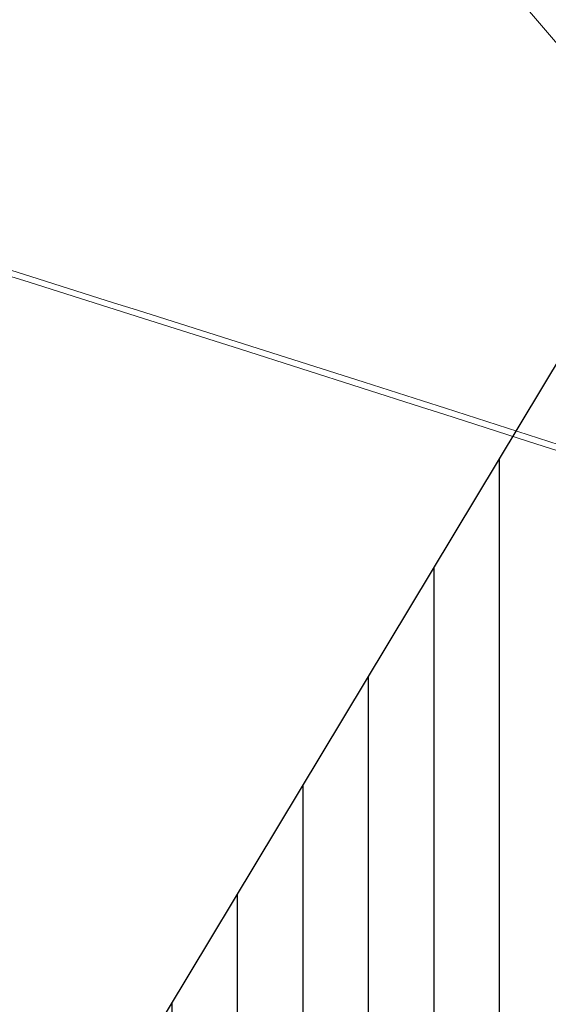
# Model space of a CAD drawing. Extents: x 148869 to 161638, y 453607 to 469810.
# Tile 147 of 256: x 151730 to 151971, y 463628 to 464079. Entities that reach past the tile are written whole.
import ezdxf

# ---------------------------------------------------------------- set-up
doc = ezdxf.new("R2010")
doc.units = 0
doc.layers.add('2024', color=160, linetype='CONTINUOUS')
doc.layers.add('2024 hatch', color=160, linetype='CONTINUOUS')
doc.layers.add('B-RO-VH-VERHARDING_BEDRIJFSVLOERPLAAT-GV', color=251, linetype='CONTINUOUS', lineweight=18)
doc.layers.add('B-RO-VH-VERHARDING_HALFVERHARDING-GV', color=251, linetype='CONTINUOUS', lineweight=18)

msp = doc.modelspace()

# ---------------------------------------------------------------- hatches: boundary and pattern name
at = {"layer": '2024 hatch'}
h = msp.add_hatch(dxfattribs=at)
h.set_pattern_fill('ANSI31', color=256, scale=29.988, angle=45)
h.set_pattern_definition([(90, (0, 0), (-29.988, 0), [])])
h.paths.add_polyline_path([(153060.97, 462471.33), (152787.39, 462332.45), (152683.96, 462314.58), (152571.59, 462395.32), (152563.82, 462406.18), (152398.44, 462422.66), (152151.13, 462555.77), (152130.97, 462967.46), (151963.51, 463060.43), (151619.43, 463158.93), (151635.54, 463357.09), (152009.16, 463977.93), (152157.72, 463944.62), (152280.12, 463919.12), (152508.66, 464143.59), (152698.68, 463896.62), (152536.72, 463732.43), (152656.87, 463588.89), (152658.63, 463316.61), (152691.32, 463187.08), (152688.32, 463085.82), (152689.17, 463075.64), (152721.38, 462998.51), (152757.48, 462725.88), (152775.44, 462698.77), (152933.57, 462680.1)])

# ---------------------------------------------------------------- linework, layer by layer
at = {"layer": '2024', "flags": 128}
msp.add_lwpolyline([(151635.54, 463357.09), (152009.16, 463977.93), (152157.72, 463944.62), (152280.12, 463919.12), (152508.66, 464143.59), (152698.68, 463896.62), (152536.72, 463732.43), (152656.87, 463588.89), (152658.63, 463316.61), (152691.32, 463187.08), (152688.32, 463085.82), (152689.17, 463075.64), (152721.38, 462998.51), (152757.48, 462725.88)], dxfattribs=at)
at = {"layer": 'B-RO-VH-VERHARDING_BEDRIJFSVLOERPLAAT-GV', "flags": 128}
msp.add_lwpolyline([(151715.42, 463964.83), (151733.84, 463959.06), (151757.42, 463951.68), (151782.86, 463943.61), (151830.63, 463928.45), (151913.4, 463901.89), (151923.64, 463898.6), (151962.42, 463886.16), (152022.42, 463866.98), (152023.5, 463869.76), (151981.2, 463883.12), (151924.44, 463901.36), (151913.96, 463904.73), (151887.14, 463913.34), (151783.43, 463946.21), (151772.52, 463949.67), (151734.62, 463961.66), (151687.66, 463976.51)], dxfattribs=at)
at = {"layer": 'B-RO-VH-VERHARDING_HALFVERHARDING-GV', "flags": 128}
msp.add_lwpolyline([(151913.59, 464140.81), (151977.49, 464065.99)], dxfattribs=at)

doc.saveas('drawing.dxf')
